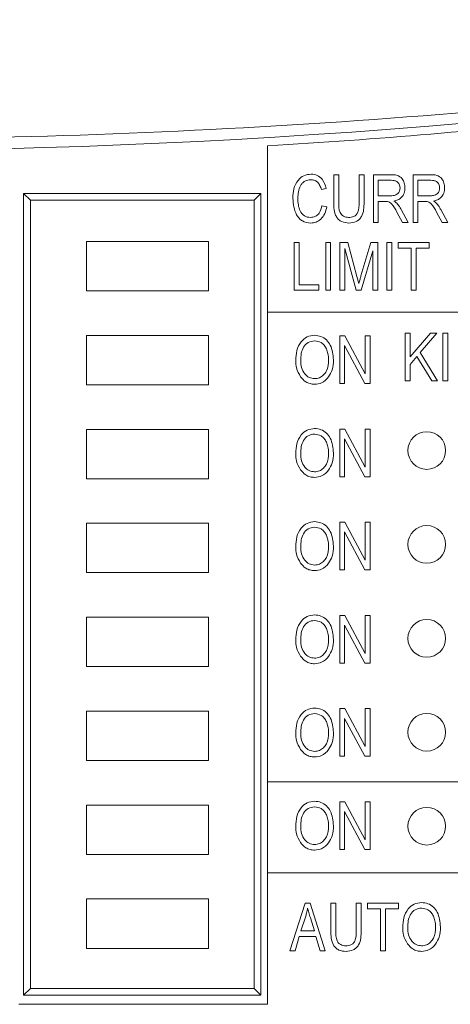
# Model space of a CAD drawing. Header units: inches. Extents: x 2954 to 6480, y 249 to 2776.
# Tile 37 of 105: x 3748 to 3760, y 1400 to 1426. Entities that reach past the tile are written whole.
import ezdxf

# ---------------------------------------------------------------- set-up
doc = ezdxf.new("R2010")
doc.units = ezdxf.units.IN
doc.header["$MEASUREMENT"] = 0
doc.layers.add('PWR_0300HP', color=7, linetype='Continuous')

# ---------------------------------------------------------------- blocks, each defined once
blk = doc.blocks.new('SSW07_FRAME 4')
at = {"lineweight": 9}
for p, q in [((40.5807, 31.7669), (40.5807, 30.8718)), ((40.9368, 31.4641), (40.9368, 31.6119)), ((40.9368, 31.6119), (40.9635, 31.6119)), ((40.9635, 31.6119), (40.9635, 31.4639)), ((41.0735, 31.6119), (41.1002, 31.6119)), ((41.0735, 31.4639), (41.0735, 31.6119)), ((41.1002, 31.6119), (41.1002, 31.4641)), ((41.1503, 31.6119), (41.2446, 31.6119)), ((41.1503, 31.355), (41.1503, 31.6119)), ((41.2465, 31.5819), (41.1769, 31.5819)), ((41.1769, 31.5819), (41.1769, 31.4985)), ((41.3637, 31.355), (41.3637, 31.6119)), ((41.3637, 31.6119), (41.4581, 31.6119)), ((41.4599, 31.5819), (41.3904, 31.5819)), ((41.3904, 31.5819), (41.3904, 31.4985)), ((40.5447, 31.5115), (39.2666, 31.5115)), ((39.2666, 31.5115), (39.2666, 27.1915)), ((39.3033, 31.4749), (39.2666, 31.5115)), ((40.5081, 31.4749), (40.5447, 31.5115)), ((40.5447, 27.1915), (40.5447, 31.5115)), ((40.8968, 31.5385), (40.8701, 31.5318)), ((39.3033, 31.4749), (40.5081, 31.4749)), ((39.3033, 27.2282), (39.3033, 31.4749)), ((40.5081, 31.4749), (40.5081, 27.2282)), ((41.1769, 31.4985), (41.2395, 31.4985)), ((41.211, 31.4685), (41.1769, 31.4685)), ((41.1769, 31.4685), (41.1769, 31.355)), ((41.3904, 31.4985), (41.453, 31.4985)), ((41.4244, 31.4685), (41.3904, 31.4685)), ((41.3904, 31.4685), (41.3904, 31.355)), ((40.8734, 31.4451), (40.9001, 31.4384)), ((41.3067, 31.355), (41.2771, 31.41)), ((41.2995, 31.4252), (41.337, 31.355)), ((41.5202, 31.355), (41.4905, 31.41)), ((41.5129, 31.4252), (41.5505, 31.355)), ((41.1769, 31.355), (41.1503, 31.355)), ((41.337, 31.355), (41.3067, 31.355)), ((41.3904, 31.355), (41.3637, 31.355)), ((41.5505, 31.355), (41.5202, 31.355)), ((40.2615, 31.2521), (39.6055, 31.2521)), ((39.6055, 31.2521), (39.6055, 30.9861)), ((40.2615, 30.9861), (40.2615, 31.2521)), ((40.7233, 30.9894), (40.7233, 31.2462)), ((40.7233, 31.2462), (40.75, 31.2462)), ((40.75, 31.2462), (40.75, 31.0194)), ((40.8934, 31.2462), (40.9201, 31.2462)), ((40.8934, 30.9894), (40.8934, 31.2462)), ((40.9201, 31.2462), (40.9201, 30.9894)), ((40.9701, 30.9894), (40.9701, 31.2462)), ((40.9701, 31.2462), (41.0119, 31.2462)), ((41.0119, 31.2462), (41.0619, 31.0644)), ((41.0835, 31.0675), (41.1358, 31.2462)), ((41.1358, 31.2462), (41.1736, 31.2462)), ((41.1736, 31.2462), (41.1736, 30.9894)), ((41.2236, 30.9894), (41.2236, 31.2462)), ((41.2236, 31.2462), (41.2503, 31.2462)), ((41.2503, 31.2462), (41.2503, 30.9894)), ((41.2837, 31.2162), (41.2837, 31.2462)), ((41.2837, 31.2462), (41.4504, 31.2462)), ((41.4504, 31.2462), (41.4504, 31.2162)), ((41.058, 30.9894), (40.9968, 31.2136)), ((40.9968, 31.2136), (40.9968, 30.9894)), ((41.1469, 31.2014), (41.0853, 30.9894)), ((41.1469, 30.9894), (41.1469, 31.2014)), ((41.3537, 31.2162), (41.2837, 31.2162)), ((41.3537, 30.9894), (41.3537, 31.2162)), ((41.4504, 31.2162), (41.3804, 31.2162)), ((41.3804, 31.2162), (41.3804, 30.9894)), ((41.0619, 31.0644), (41.0719, 31.0264)), ((39.6055, 30.9861), (40.2615, 30.9861)), ((40.8567, 30.9894), (40.7233, 30.9894)), ((40.75, 31.0194), (40.8567, 31.0194)), ((40.8567, 31.0194), (40.8567, 30.9894)), ((40.9201, 30.9894), (40.8934, 30.9894)), ((40.9968, 30.9894), (40.9701, 30.9894)), ((41.0853, 30.9894), (41.058, 30.9894)), ((41.1736, 30.9894), (41.1469, 30.9894)), ((41.2503, 30.9894), (41.2236, 30.9894)), ((41.3804, 30.9894), (41.3537, 30.9894)), ((40.5807, 30.8718), (42.337, 30.8718)), ((40.5807, 28.3412), (40.5807, 30.8718)), ((40.2615, 30.7461), (39.6055, 30.7461)), ((39.6055, 30.7461), (39.6055, 30.4801)), ((40.2615, 30.4801), (40.2615, 30.7461)), ((40.9689, 30.7434), (40.9973, 30.7434)), ((40.9689, 30.4866), (40.9689, 30.7434)), ((40.9973, 30.7434), (41.1057, 30.5387)), ((41.1057, 30.7434), (41.1323, 30.7434)), ((41.1057, 30.5387), (41.1057, 30.7434)), ((41.1323, 30.7434), (41.1323, 30.4866)), ((41.3217, 30.5012), (41.3217, 30.758)), ((41.3217, 30.758), (41.3484, 30.758)), ((41.3484, 30.758), (41.3484, 30.6301)), ((41.3484, 30.6301), (41.4573, 30.758)), ((41.4913, 30.758), (41.4026, 30.6538)), ((41.4573, 30.758), (41.4913, 30.758)), ((41.5252, 30.5012), (41.5252, 30.758)), ((41.5252, 30.758), (41.5518, 30.758)), ((41.5518, 30.758), (41.5518, 30.5012)), ((41.1038, 30.4866), (40.9956, 30.6911)), ((40.9956, 30.6911), (40.9956, 30.4866)), ((41.3846, 30.6328), (41.3484, 30.5902)), ((41.4645, 30.5012), (41.3846, 30.6328)), ((41.4026, 30.6538), (41.4951, 30.5012)), ((41.3484, 30.5902), (41.3484, 30.5012)), ((41.3484, 30.5012), (41.3217, 30.5012)), ((41.4951, 30.5012), (41.4645, 30.5012)), ((41.5518, 30.5012), (41.5252, 30.5012)), ((39.6055, 30.4801), (40.2615, 30.4801)), ((40.9956, 30.4866), (40.9689, 30.4866)), ((41.1323, 30.4866), (41.1038, 30.4866)), ((40.2615, 30.2401), (39.6055, 30.2401)), ((39.6055, 30.2401), (39.6055, 29.9741)), ((40.2615, 29.9741), (40.2615, 30.2401)), ((40.9689, 29.9846), (40.9689, 30.2414)), ((40.9689, 30.2414), (40.9973, 30.2414)), ((40.9973, 30.2414), (41.1057, 30.0367)), ((41.1057, 30.0367), (41.1057, 30.2414)), ((41.1057, 30.2414), (41.1323, 30.2414)), ((41.1323, 30.2414), (41.1323, 29.9846)), ((41.1038, 29.9846), (40.9956, 30.1891)), ((40.9956, 30.1891), (40.9956, 29.9846)), ((39.6055, 29.9741), (40.2615, 29.9741)), ((40.9956, 29.9846), (40.9689, 29.9846)), ((41.1323, 29.9846), (41.1038, 29.9846)), ((40.2615, 29.7341), (39.6055, 29.7341)), ((39.6055, 29.7341), (39.6055, 29.4681)), ((40.2615, 29.4681), (40.2615, 29.7341)), ((40.9689, 29.4826), (40.9689, 29.7394)), ((40.9689, 29.7394), (40.9973, 29.7394)), ((40.9973, 29.7394), (41.1057, 29.5347)), ((41.1057, 29.5347), (41.1057, 29.7394)), ((41.1057, 29.7394), (41.1323, 29.7394)), ((41.1323, 29.7394), (41.1323, 29.4826)), ((41.1038, 29.4826), (40.9956, 29.6871)), ((40.9956, 29.6871), (40.9956, 29.4826)), ((39.6055, 29.4681), (40.2615, 29.4681)), ((40.9956, 29.4826), (40.9689, 29.4826)), ((41.1323, 29.4826), (41.1038, 29.4826)), ((40.2615, 29.2281), (39.6055, 29.2281)), ((39.6055, 29.2281), (39.6055, 28.9621)), ((40.2615, 28.9621), (40.2615, 29.2281)), ((40.9689, 28.9806), (40.9689, 29.2374)), ((40.9689, 29.2374), (40.9973, 29.2374)), ((40.9973, 29.2374), (41.1057, 29.0327)), ((41.1057, 29.2374), (41.1323, 29.2374)), ((41.1057, 29.0327), (41.1057, 29.2374)), ((41.1323, 29.2374), (41.1323, 28.9806)), ((41.1038, 28.9806), (40.9956, 29.1851)), ((40.9956, 29.1851), (40.9956, 28.9806)), ((40.9956, 28.9806), (40.9689, 28.9806)), ((41.1323, 28.9806), (41.1038, 28.9806)), ((39.6055, 28.9621), (40.2615, 28.9621)), ((40.2615, 28.7221), (39.6055, 28.7221)), ((39.6055, 28.7221), (39.6055, 28.4561)), ((40.2615, 28.4561), (40.2615, 28.7221)), ((40.9689, 28.4786), (40.9689, 28.7354)), ((40.9689, 28.7354), (40.9973, 28.7354)), ((40.9973, 28.7354), (41.1057, 28.5307)), ((41.1057, 28.5307), (41.1057, 28.7354)), ((41.1057, 28.7354), (41.1323, 28.7354)), ((41.1323, 28.7354), (41.1323, 28.4786)), ((41.1038, 28.4786), (40.9956, 28.6831)), ((40.9956, 28.6831), (40.9956, 28.4786)), ((39.6055, 28.4561), (40.2615, 28.4561)), ((40.9956, 28.4786), (40.9689, 28.4786)), ((41.1323, 28.4786), (41.1038, 28.4786)), ((42.1318, 28.3412), (40.5807, 28.3412)), ((40.5807, 28.3412), (40.5807, 27.8512)), ((40.9689, 27.9766), (40.9689, 28.2334)), ((40.9689, 28.2334), (40.9973, 28.2334)), ((40.9973, 28.2334), (41.1057, 28.0287)), ((41.1057, 28.0287), (41.1057, 28.2334)), ((41.1057, 28.2334), (41.1323, 28.2334)), ((41.1323, 28.2334), (41.1323, 27.9766)), ((40.2615, 28.2161), (39.6055, 28.2161)), ((39.6055, 28.2161), (39.6055, 27.9501)), ((40.2615, 27.9501), (40.2615, 28.2161)), ((41.1038, 27.9766), (40.9956, 28.1811)), ((40.9956, 28.1811), (40.9956, 27.9766)), ((40.9956, 27.9766), (40.9689, 27.9766)), ((41.1323, 27.9766), (41.1038, 27.9766)), ((39.6055, 27.9501), (40.2615, 27.9501)), ((40.5807, 27.8512), (44.6221, 27.8512)), ((40.5807, 27.1426), (40.5807, 27.8512)), ((40.2615, 27.7101), (39.6055, 27.7101)), ((39.6055, 27.7101), (39.6055, 27.4441)), ((40.2615, 27.4441), (40.2615, 27.7101)), ((40.7012, 27.4309), (40.7833, 27.6877)), ((40.7833, 27.6877), (40.8093, 27.6877)), ((40.8093, 27.6877), (40.8914, 27.4309)), ((40.9214, 27.5399), (40.9214, 27.6877)), ((40.9214, 27.6877), (40.9481, 27.6877)), ((40.9481, 27.6877), (40.9481, 27.5398)), ((41.0581, 27.5398), (41.0581, 27.6877)), ((41.0581, 27.6877), (41.0848, 27.6877)), ((41.0848, 27.6877), (41.0848, 27.5399)), ((41.1182, 27.6577), (41.1182, 27.6877)), ((41.1182, 27.6877), (41.285, 27.6877)), ((41.1882, 27.6577), (41.1182, 27.6577)), ((41.1882, 27.4309), (41.1882, 27.6577)), ((41.285, 27.6577), (41.2149, 27.6577)), ((41.2149, 27.6577), (41.2149, 27.4309)), ((41.285, 27.6877), (41.285, 27.6577)), ((40.7844, 27.6124), (40.7602, 27.5376)), ((40.8324, 27.5376), (40.8109, 27.6082)), ((40.7602, 27.5376), (40.8324, 27.5376)), ((40.7514, 27.5076), (40.729, 27.4309)), ((40.8412, 27.5076), (40.7514, 27.5076)), ((40.8636, 27.4309), (40.8412, 27.5076)), ((39.6055, 27.4441), (40.2615, 27.4441)), ((40.729, 27.4309), (40.7012, 27.4309)), ((40.8914, 27.4309), (40.8636, 27.4309)), ((41.2149, 27.4309), (41.1882, 27.4309)), ((39.3033, 27.2282), (39.2666, 27.1915)), ((40.5081, 27.2282), (39.3033, 27.2282)), ((40.5081, 27.2282), (40.5447, 27.1915)), ((39.2666, 27.1915), (40.5447, 27.1915)), ((39.2407, 27.1426), (40.5807, 27.1426))]:
    blk.add_line(p, q, dxfattribs=at)
for centre in [(41.4379, 30.1261), (41.4379, 29.6201), (41.4379, 29.1141), (41.4379, 28.6081), (41.4379, 28.1021)]:
    blk.add_circle(centre, 0.1015, dxfattribs=at)
for centre, radius, start, end in [((38.1775, 71.802), 40.062, 259.21874, 278.25917), ((38.1053, 71.8517), 40.1611, 273.53376, 276.04834)]:
    blk.add_arc(centre, radius, start, end, dxfattribs=at)
for points, knots in [([(30.8827, 32.4511), (31.7798, 32.3078), (33.5738, 32.0212), (36.3347, 31.8139), (39.1315, 31.7803), (41.6007, 31.924), (43.7086, 32.1581), (44.8708, 32.3514), (45.4527, 32.4481)], [0, 0, 0, 0, 0.186764, 0.373521, 0.565573, 0.757627, 0.878644, 1, 1, 1, 1]), ([(40.7166, 31.4852), (40.7175, 31.5023), (40.7193, 31.5364), (40.7398, 31.5806), (40.7745, 31.6103), (40.8014, 31.6136), (40.8148, 31.6152)], [0, 0, 0, 0, 0.281043, 0.560862, 0.780441, 1, 1, 1, 1]), ([(40.8148, 31.6152), (40.8263, 31.6139), (40.8491, 31.6113), (40.8823, 31.584), (40.8913, 31.5558), (40.8968, 31.5385)], [0, 0, 0, 0, 0.280103, 0.56019, 1, 1, 1, 1]), ([(40.8137, 31.5852), (40.8021, 31.5838), (40.7846, 31.5816), (40.7668, 31.5664), (40.747, 31.538), (40.745, 31.5086), (40.7433, 31.4852)], [0, 0, 0, 0, 0.249465, 0.375132, 0.500955, 1, 1, 1, 1]), ([(40.8701, 31.5318), (40.8678, 31.5394), (40.8631, 31.5544), (40.8502, 31.5727), (40.8324, 31.5837), (40.82, 31.5847), (40.8137, 31.5852)], [0, 0, 0, 0, 0.280768, 0.560434, 0.780015, 1, 1, 1, 1]), ([(41.2446, 31.6119), (41.2559, 31.6119), (41.2782, 31.6118), (41.3057, 31.5937), (41.3185, 31.5673), (41.3197, 31.5499), (41.3204, 31.5411)], [0, 0, 0, 0, 0.281486, 0.558263, 0.778927, 1, 1, 1, 1]), ([(41.2937, 31.5409), (41.2931, 31.5476), (41.2918, 31.561), (41.2784, 31.5755), (41.2621, 31.5812), (41.2517, 31.5816), (41.2465, 31.5819)], [0, 0, 0, 0, 0.279825, 0.558114, 0.778722, 1, 1, 1, 1]), ([(41.4581, 31.6119), (41.4693, 31.6119), (41.4917, 31.6118), (41.5192, 31.5937), (41.532, 31.5673), (41.5332, 31.5499), (41.5338, 31.5411)], [0, 0, 0, 0, 0.281486, 0.558263, 0.778927, 1, 1, 1, 1]), ([(41.5072, 31.5409), (41.5065, 31.5476), (41.5053, 31.561), (41.4919, 31.5755), (41.4756, 31.5812), (41.4652, 31.5816), (41.4599, 31.5819)], [0, 0, 0, 0, 0.279825, 0.558115, 0.778743, 1, 1, 1, 1]), ([(41.2395, 31.4985), (41.2469, 31.4986), (41.2615, 31.4988), (41.281, 31.5074), (41.2921, 31.5236), (41.2931, 31.5352), (41.2937, 31.5409)], [0, 0, 0, 0, 0.281448, 0.559848, 0.779717, 1, 1, 1, 1]), ([(41.3204, 31.5411), (41.3197, 31.5315), (41.3183, 31.5123), (41.3034, 31.4888), (41.2824, 31.4751), (41.2677, 31.4718), (41.2603, 31.4701)], [0, 0, 0, 0, 0.280225, 0.559211, 0.779333, 1, 1, 1, 1]), ([(41.453, 31.4985), (41.4604, 31.4986), (41.475, 31.4988), (41.4944, 31.5074), (41.5056, 31.5236), (41.5066, 31.5352), (41.5072, 31.5409)], [0, 0, 0, 0, 0.281448, 0.559848, 0.779717, 1, 1, 1, 1]), ([(41.5338, 31.5411), (41.5332, 31.5315), (41.5318, 31.5123), (41.5169, 31.4888), (41.4959, 31.4751), (41.4812, 31.4718), (41.4738, 31.4701)], [0, 0, 0, 0, 0.280225, 0.559212, 0.779346, 1, 1, 1, 1]), ([(40.8124, 31.3517), (40.7968, 31.3535), (40.7734, 31.3563), (40.7495, 31.3766), (40.7232, 31.4147), (40.7196, 31.4539), (40.7166, 31.4852)], [0, 0, 0, 0, 0.249368, 0.375016, 0.500921, 1, 1, 1, 1]), ([(40.7433, 31.4852), (40.7444, 31.4615), (40.746, 31.4259), (40.7728, 31.393), (40.7942, 31.3829), (40.8058, 31.3821), (40.8116, 31.3817)], [0, 0, 0, 0, 0.4995, 0.748862, 0.874362, 1, 1, 1, 1]), ([(41.0189, 31.3517), (41.0054, 31.3528), (40.9851, 31.3545), (40.9624, 31.3694), (40.938, 31.4018), (40.9373, 31.4364), (40.9368, 31.4641)], [0, 0, 0, 0, 0.25, 0.375506, 0.500953, 1, 1, 1, 1]), ([(40.9635, 31.4639), (40.9632, 31.4445), (40.9628, 31.4203), (40.978, 31.3962), (40.9931, 31.3843), (41.0073, 31.3827), (41.0168, 31.3817)], [0, 0, 0, 0, 0.499928, 0.625407, 0.750808, 1, 1, 1, 1]), ([(41.0168, 31.3817), (41.0266, 31.3824), (41.0412, 31.3834), (41.0578, 31.3944), (41.0736, 31.4192), (41.0736, 31.444), (41.0735, 31.4639)], [0, 0, 0, 0, 0.249755, 0.37497, 0.500124, 1, 1, 1, 1]), ([(41.1002, 31.4641), (41.0997, 31.4365), (41.0991, 31.4021), (41.0744, 31.3704), (41.0524, 31.3548), (41.0323, 31.3529), (41.0189, 31.3517)], [0, 0, 0, 0, 0.498953, 0.624528, 0.750127, 1, 1, 1, 1]), ([(41.2771, 31.41), (41.2693, 31.426), (41.2584, 31.4483), (41.2322, 31.4681), (41.218, 31.4683), (41.211, 31.4685)], [0, 0, 0, 0, 0.5609501, 0.7797506, 1, 1, 1, 1]), ([(41.2603, 31.4701), (41.2637, 31.4682), (41.2698, 31.4649), (41.2749, 31.4602), (41.2771, 31.4581)], [0, 0, 0, 0, 0.560162, 1, 1, 1, 1]), ([(41.2771, 31.4581), (41.2818, 31.4523), (41.2901, 31.4419), (41.2966, 31.4303), (41.2995, 31.4252)], [0, 0, 0, 0, 0.55997, 1, 1, 1, 1]), ([(41.4905, 31.41), (41.4827, 31.426), (41.4719, 31.4483), (41.4456, 31.4681), (41.4315, 31.4683), (41.4244, 31.4685)], [0, 0, 0, 0, 0.5609501, 0.7797506, 1, 1, 1, 1]), ([(41.4738, 31.4701), (41.4772, 31.4682), (41.4832, 31.4649), (41.4883, 31.4602), (41.4906, 31.4581)], [0, 0, 0, 0, 0.560162, 1, 1, 1, 1]), ([(41.4906, 31.4581), (41.4952, 31.4523), (41.5036, 31.4419), (41.5101, 31.4303), (41.5129, 31.4252)], [0, 0, 0, 0, 0.559981, 1, 1, 1, 1]), ([(40.8116, 31.3817), (40.8207, 31.3829), (40.8388, 31.3853), (40.8641, 31.4083), (40.8699, 31.4311), (40.8734, 31.4451)], [0, 0, 0, 0, 0.2797795, 0.559849, 1, 1, 1, 1]), ([(40.9001, 31.4384), (40.8969, 31.4262), (40.8907, 31.4018), (40.8703, 31.3722), (40.8422, 31.3543), (40.8224, 31.3526), (40.8124, 31.3517)], [0, 0, 0, 0, 0.280751, 0.560285, 0.780035, 1, 1, 1, 1]), ([(41.0719, 31.0264), (41.074, 31.0341), (41.0778, 31.0478), (41.0817, 31.0615), (41.0835, 31.0675)], [0, 0, 0, 0, 0.55998, 1, 1, 1, 1]), ([(40.7321, 30.6116), (40.7329, 30.6294), (40.7346, 30.6649), (40.7561, 30.7107), (40.792, 30.7416), (40.82, 30.7451), (40.834, 30.7468)], [0, 0, 0, 0, 0.281104, 0.560665, 0.78048, 1, 1, 1, 1]), ([(40.8342, 30.7168), (40.822, 30.715), (40.7975, 30.7116), (40.7622, 30.6734), (40.7601, 30.6361), (40.7588, 30.6112)], [0, 0, 0, 0, 0.249833, 0.500078, 1, 1, 1, 1]), ([(40.834, 30.7468), (40.8456, 30.7456), (40.8688, 30.7431), (40.8985, 30.7231), (40.9292, 30.682), (40.9329, 30.6425), (40.9356, 30.6148)], [0, 0, 0, 0, 0.18697, 0.373999, 0.561254, 1, 1, 1, 1]), ([(40.8977, 30.6736), (40.8941, 30.6803), (40.8868, 30.6936), (40.8655, 30.7117), (40.8461, 30.7148), (40.8342, 30.7168)], [0, 0, 0, 0, 0.281031, 0.562046, 1, 1, 1, 1]), ([(40.9089, 30.6156), (40.9084, 30.6267), (40.9076, 30.6467), (40.9007, 30.6654), (40.8977, 30.6736)], [0, 0, 0, 0, 0.55994, 1, 1, 1, 1]), ([(40.7581, 30.5236), (40.7495, 30.539), (40.7341, 30.5665), (40.7327, 30.5978), (40.7321, 30.6116)], [0, 0, 0, 0, 0.559105, 1, 1, 1, 1]), ([(40.7588, 30.6112), (40.7594, 30.5983), (40.7607, 30.5725), (40.7771, 30.5396), (40.8031, 30.5172), (40.8235, 30.5146), (40.8336, 30.5133)], [0, 0, 0, 0, 0.280997, 0.560485, 0.780465, 1, 1, 1, 1]), ([(40.8336, 30.5133), (40.8425, 30.5142), (40.8604, 30.516), (40.8826, 30.5321), (40.9057, 30.5638), (40.9075, 30.5942), (40.9089, 30.6156)], [0, 0, 0, 0, 0.186804, 0.373627, 0.560759, 1, 1, 1, 1]), ([(40.9356, 30.6148), (40.9347, 30.5963), (40.9332, 30.5634), (40.9167, 30.535), (40.9094, 30.5225)], [0, 0, 0, 0, 0.560282, 1, 1, 1, 1]), ([(40.8338, 30.4833), (40.8255, 30.4838), (40.8088, 30.485), (40.7808, 30.4971), (40.7667, 30.5135), (40.7581, 30.5236)], [0, 0, 0, 0, 0.280497, 0.560767, 1, 1, 1, 1]), ([(40.9094, 30.5225), (40.8978, 30.51), (40.8771, 30.4876), (40.8471, 30.4846), (40.8338, 30.4833)], [0, 0, 0, 0, 0.559065, 1, 1, 1, 1]), ([(40.7321, 30.1096), (40.7329, 30.1274), (40.7346, 30.1629), (40.7561, 30.2087), (40.792, 30.2396), (40.82, 30.2431), (40.834, 30.2448)], [0, 0, 0, 0, 0.281105, 0.56066, 0.78048, 1, 1, 1, 1]), ([(40.834, 30.2448), (40.8456, 30.2436), (40.8688, 30.2411), (40.8985, 30.2211), (40.9292, 30.18), (40.9329, 30.1405), (40.9356, 30.1128)], [0, 0, 0, 0, 0.186968, 0.373996, 0.561256, 1, 1, 1, 1]), ([(40.8342, 30.2148), (40.822, 30.213), (40.7975, 30.2096), (40.7622, 30.1714), (40.7601, 30.1341), (40.7588, 30.1092)], [0, 0, 0, 0, 0.24983, 0.500073, 1, 1, 1, 1]), ([(40.8977, 30.1716), (40.8941, 30.1783), (40.8868, 30.1916), (40.8655, 30.2096), (40.8461, 30.2128), (40.8342, 30.2148)], [0, 0, 0, 0, 0.281044, 0.562044, 1, 1, 1, 1]), ([(40.9089, 30.1136), (40.9084, 30.1247), (40.9076, 30.1447), (40.9007, 30.1634), (40.8977, 30.1716)], [0, 0, 0, 0, 0.55994, 1, 1, 1, 1]), ([(40.7581, 30.0216), (40.7495, 30.037), (40.7341, 30.0645), (40.7327, 30.0958), (40.7321, 30.1096)], [0, 0, 0, 0, 0.559096, 1, 1, 1, 1]), ([(40.7588, 30.1092), (40.7594, 30.0963), (40.7607, 30.0705), (40.7771, 30.0376), (40.8031, 30.0152), (40.8235, 30.0126), (40.8336, 30.0113)], [0, 0, 0, 0, 0.280987, 0.560476, 0.780464, 1, 1, 1, 1]), ([(40.8336, 30.0113), (40.8425, 30.0122), (40.8604, 30.014), (40.8826, 30.0301), (40.9057, 30.0618), (40.9075, 30.0922), (40.9089, 30.1136)], [0, 0, 0, 0, 0.186804, 0.373634, 0.560758, 1, 1, 1, 1]), ([(40.9356, 30.1128), (40.9347, 30.0943), (40.9332, 30.0614), (40.9167, 30.033), (40.9094, 30.0205)], [0, 0, 0, 0, 0.5602897, 1, 1, 1, 1]), ([(40.8338, 29.9813), (40.8255, 29.9818), (40.8088, 29.983), (40.7808, 29.9951), (40.7667, 30.0115), (40.7581, 30.0216)], [0, 0, 0, 0, 0.280499, 0.560777, 1, 1, 1, 1]), ([(40.9094, 30.0205), (40.8978, 30.008), (40.8771, 29.9856), (40.8471, 29.9826), (40.8338, 29.9813)], [0, 0, 0, 0, 0.559063, 1, 1, 1, 1]), ([(40.7321, 29.6076), (40.7329, 29.6254), (40.7346, 29.6609), (40.7561, 29.7067), (40.792, 29.7376), (40.82, 29.7411), (40.834, 29.7428)], [0, 0, 0, 0, 0.281104, 0.560665, 0.78048, 1, 1, 1, 1]), ([(40.8342, 29.7128), (40.822, 29.711), (40.7975, 29.7076), (40.7622, 29.6694), (40.7601, 29.6321), (40.7588, 29.6072)], [0, 0, 0, 0, 0.249833, 0.500078, 1, 1, 1, 1]), ([(40.834, 29.7428), (40.8456, 29.7416), (40.8688, 29.7391), (40.8985, 29.7191), (40.9292, 29.678), (40.9329, 29.6385), (40.9356, 29.6108)], [0, 0, 0, 0, 0.18697, 0.373999, 0.561254, 1, 1, 1, 1]), ([(40.8977, 29.6696), (40.8941, 29.6763), (40.8868, 29.6896), (40.8655, 29.7077), (40.8461, 29.7108), (40.8342, 29.7128)], [0, 0, 0, 0, 0.281031, 0.562046, 1, 1, 1, 1]), ([(40.9089, 29.6116), (40.9084, 29.6227), (40.9076, 29.6427), (40.9007, 29.6614), (40.8977, 29.6696)], [0, 0, 0, 0, 0.55994, 1, 1, 1, 1]), ([(40.7581, 29.5196), (40.7495, 29.535), (40.7341, 29.5625), (40.7327, 29.5938), (40.7321, 29.6076)], [0, 0, 0, 0, 0.559105, 1, 1, 1, 1]), ([(40.7588, 29.6072), (40.7594, 29.5943), (40.7607, 29.5685), (40.7771, 29.5356), (40.8031, 29.5132), (40.8235, 29.5106), (40.8336, 29.5093)], [0, 0, 0, 0, 0.280997, 0.560485, 0.780465, 1, 1, 1, 1]), ([(40.8336, 29.5093), (40.8425, 29.5102), (40.8604, 29.512), (40.8826, 29.5281), (40.9057, 29.5598), (40.9075, 29.5902), (40.9089, 29.6116)], [0, 0, 0, 0, 0.186804, 0.373627, 0.560759, 1, 1, 1, 1]), ([(40.9356, 29.6108), (40.9347, 29.5923), (40.9332, 29.5594), (40.9167, 29.531), (40.9094, 29.5185)], [0, 0, 0, 0, 0.560282, 1, 1, 1, 1]), ([(40.8338, 29.4793), (40.8255, 29.4798), (40.8088, 29.481), (40.7808, 29.4931), (40.7667, 29.5095), (40.7581, 29.5196)], [0, 0, 0, 0, 0.280497, 0.560767, 1, 1, 1, 1]), ([(40.9094, 29.5185), (40.8978, 29.506), (40.8771, 29.4836), (40.8471, 29.4806), (40.8338, 29.4793)], [0, 0, 0, 0, 0.559065, 1, 1, 1, 1]), ([(40.7321, 29.1056), (40.7329, 29.1234), (40.7346, 29.1589), (40.7561, 29.2047), (40.792, 29.2356), (40.82, 29.2391), (40.834, 29.2408)], [0, 0, 0, 0, 0.281105, 0.56066, 0.78048, 1, 1, 1, 1]), ([(40.834, 29.2408), (40.8456, 29.2396), (40.8688, 29.2371), (40.8985, 29.2171), (40.9292, 29.176), (40.9329, 29.1365), (40.9356, 29.1088)], [0, 0, 0, 0, 0.186968, 0.373996, 0.561256, 1, 1, 1, 1]), ([(40.8342, 29.2108), (40.822, 29.209), (40.7975, 29.2056), (40.7622, 29.1674), (40.7601, 29.1301), (40.7588, 29.1052)], [0, 0, 0, 0, 0.24983, 0.500073, 1, 1, 1, 1]), ([(40.8977, 29.1676), (40.8941, 29.1743), (40.8868, 29.1876), (40.8655, 29.2056), (40.8461, 29.2088), (40.8342, 29.2108)], [0, 0, 0, 0, 0.281044, 0.562044, 1, 1, 1, 1]), ([(40.9089, 29.1096), (40.9084, 29.1207), (40.9076, 29.1407), (40.9007, 29.1594), (40.8977, 29.1676)], [0, 0, 0, 0, 0.55994, 1, 1, 1, 1]), ([(40.7581, 29.0176), (40.7495, 29.033), (40.7341, 29.0605), (40.7327, 29.0918), (40.7321, 29.1056)], [0, 0, 0, 0, 0.559096, 1, 1, 1, 1]), ([(40.7588, 29.1052), (40.7594, 29.0923), (40.7607, 29.0665), (40.7771, 29.0336), (40.8031, 29.0112), (40.8235, 29.0086), (40.8336, 29.0073)], [0, 0, 0, 0, 0.280987, 0.560476, 0.780464, 1, 1, 1, 1]), ([(40.8336, 29.0073), (40.8425, 29.0082), (40.8604, 29.01), (40.8826, 29.0261), (40.9057, 29.0578), (40.9075, 29.0882), (40.9089, 29.1096)], [0, 0, 0, 0, 0.186804, 0.373634, 0.560758, 1, 1, 1, 1]), ([(40.9356, 29.1088), (40.9347, 29.0903), (40.9332, 29.0574), (40.9167, 29.029), (40.9094, 29.0165)], [0, 0, 0, 0, 0.5602897, 1, 1, 1, 1]), ([(40.8338, 28.9773), (40.8255, 28.9778), (40.8088, 28.979), (40.7808, 28.9911), (40.7667, 29.0075), (40.7581, 29.0176)], [0, 0, 0, 0, 0.280499, 0.560777, 1, 1, 1, 1]), ([(40.9094, 29.0165), (40.8978, 29.004), (40.8771, 28.9816), (40.8471, 28.9786), (40.8338, 28.9773)], [0, 0, 0, 0, 0.559063, 1, 1, 1, 1]), ([(40.7321, 28.6036), (40.7329, 28.6214), (40.7346, 28.6569), (40.7561, 28.7027), (40.792, 28.7336), (40.82, 28.7371), (40.834, 28.7388)], [0, 0, 0, 0, 0.281104, 0.560665, 0.78048, 1, 1, 1, 1]), ([(40.8342, 28.7088), (40.822, 28.707), (40.7975, 28.7036), (40.7622, 28.6654), (40.7601, 28.6281), (40.7588, 28.6032)], [0, 0, 0, 0, 0.249833, 0.500078, 1, 1, 1, 1]), ([(40.834, 28.7388), (40.8456, 28.7376), (40.8688, 28.7351), (40.8985, 28.7151), (40.9292, 28.674), (40.9329, 28.6345), (40.9356, 28.6068)], [0, 0, 0, 0, 0.18697, 0.373999, 0.561254, 1, 1, 1, 1]), ([(40.8977, 28.6656), (40.8941, 28.6723), (40.8868, 28.6856), (40.8655, 28.7037), (40.8461, 28.7068), (40.8342, 28.7088)], [0, 0, 0, 0, 0.281031, 0.562046, 1, 1, 1, 1]), ([(40.9089, 28.6076), (40.9084, 28.6187), (40.9076, 28.6387), (40.9007, 28.6574), (40.8977, 28.6656)], [0, 0, 0, 0, 0.55994, 1, 1, 1, 1]), ([(40.7581, 28.5156), (40.7495, 28.531), (40.7341, 28.5585), (40.7327, 28.5898), (40.7321, 28.6036)], [0, 0, 0, 0, 0.559105, 1, 1, 1, 1]), ([(40.7588, 28.6032), (40.7594, 28.5903), (40.7607, 28.5645), (40.7771, 28.5316), (40.8031, 28.5092), (40.8235, 28.5066), (40.8336, 28.5053)], [0, 0, 0, 0, 0.280997, 0.560485, 0.780465, 1, 1, 1, 1]), ([(40.8336, 28.5053), (40.8425, 28.5062), (40.8604, 28.508), (40.8826, 28.5241), (40.9057, 28.5558), (40.9075, 28.5862), (40.9089, 28.6076)], [0, 0, 0, 0, 0.186804, 0.373627, 0.560759, 1, 1, 1, 1]), ([(40.9356, 28.6068), (40.9347, 28.5883), (40.9332, 28.5554), (40.9167, 28.527), (40.9094, 28.5145)], [0, 0, 0, 0, 0.560282, 1, 1, 1, 1]), ([(40.8338, 28.4753), (40.8255, 28.4758), (40.8088, 28.477), (40.7808, 28.4891), (40.7667, 28.5055), (40.7581, 28.5156)], [0, 0, 0, 0, 0.280497, 0.560767, 1, 1, 1, 1]), ([(40.9094, 28.5145), (40.8978, 28.502), (40.8771, 28.4796), (40.8471, 28.4766), (40.8338, 28.4753)], [0, 0, 0, 0, 0.559065, 1, 1, 1, 1]), ([(40.7321, 28.1016), (40.7329, 28.1194), (40.7346, 28.1549), (40.7561, 28.2007), (40.792, 28.2316), (40.82, 28.2351), (40.834, 28.2368)], [0, 0, 0, 0, 0.281105, 0.56066, 0.78048, 1, 1, 1, 1]), ([(40.834, 28.2368), (40.8456, 28.2356), (40.8688, 28.2331), (40.8985, 28.2131), (40.9292, 28.172), (40.9329, 28.1325), (40.9356, 28.1048)], [0, 0, 0, 0, 0.186968, 0.373996, 0.561256, 1, 1, 1, 1]), ([(40.8342, 28.2068), (40.822, 28.205), (40.7975, 28.2016), (40.7622, 28.1634), (40.7601, 28.1261), (40.7588, 28.1012)], [0, 0, 0, 0, 0.24983, 0.500073, 1, 1, 1, 1]), ([(40.8977, 28.1636), (40.8941, 28.1703), (40.8868, 28.1836), (40.8655, 28.2016), (40.8461, 28.2048), (40.8342, 28.2068)], [0, 0, 0, 0, 0.281044, 0.562044, 1, 1, 1, 1]), ([(40.9089, 28.1056), (40.9084, 28.1167), (40.9076, 28.1367), (40.9007, 28.1554), (40.8977, 28.1636)], [0, 0, 0, 0, 0.55994, 1, 1, 1, 1]), ([(40.7581, 28.0136), (40.7495, 28.029), (40.7341, 28.0565), (40.7327, 28.0878), (40.7321, 28.1016)], [0, 0, 0, 0, 0.559096, 1, 1, 1, 1]), ([(40.7588, 28.1012), (40.7594, 28.0883), (40.7607, 28.0625), (40.7771, 28.0296), (40.8031, 28.0072), (40.8235, 28.0046), (40.8336, 28.0033)], [0, 0, 0, 0, 0.280987, 0.560476, 0.780464, 1, 1, 1, 1]), ([(40.8336, 28.0033), (40.8425, 28.0042), (40.8604, 28.006), (40.8826, 28.0221), (40.9057, 28.0538), (40.9075, 28.0842), (40.9089, 28.1056)], [0, 0, 0, 0, 0.186804, 0.373634, 0.560758, 1, 1, 1, 1]), ([(40.9356, 28.1048), (40.9347, 28.0863), (40.9332, 28.0534), (40.9167, 28.025), (40.9094, 28.0125)], [0, 0, 0, 0, 0.5602897, 1, 1, 1, 1]), ([(40.8338, 27.9733), (40.8255, 27.9738), (40.8088, 27.975), (40.7808, 27.9871), (40.7667, 28.0035), (40.7581, 28.0136)], [0, 0, 0, 0, 0.280499, 0.560777, 1, 1, 1, 1]), ([(40.9094, 28.0125), (40.8978, 28), (40.8771, 27.9776), (40.8471, 27.9746), (40.8338, 27.9733)], [0, 0, 0, 0, 0.559063, 1, 1, 1, 1]), ([(41.3083, 27.5559), (41.3091, 27.5737), (41.3108, 27.6092), (41.3323, 27.655), (41.3682, 27.6859), (41.3962, 27.6894), (41.4102, 27.6911)], [0, 0, 0, 0, 0.2811028, 0.5606658, 0.7804742, 1, 1, 1, 1]), ([(41.4102, 27.6911), (41.4218, 27.6898), (41.4451, 27.6874), (41.4747, 27.6674), (41.5054, 27.6263), (41.5091, 27.5868), (41.5118, 27.5591)], [0, 0, 0, 0, 0.1869604, 0.3739956, 0.561257, 1, 1, 1, 1]), ([(40.7963, 27.661), (40.7945, 27.6518), (40.7913, 27.6354), (40.7865, 27.6194), (40.7844, 27.6124)], [0, 0, 0, 0, 0.559984, 1, 1, 1, 1]), ([(40.8109, 27.6082), (40.8079, 27.618), (40.8027, 27.6355), (40.7982, 27.6532), (40.7963, 27.661)], [0, 0, 0, 0, 0.559997, 1, 1, 1, 1]), ([(41.4104, 27.661), (41.3982, 27.6593), (41.3737, 27.6559), (41.3384, 27.6177), (41.3363, 27.5804), (41.335, 27.5555)], [0, 0, 0, 0, 0.2498385, 0.5000791, 1, 1, 1, 1]), ([(41.4739, 27.6179), (41.4703, 27.6246), (41.463, 27.6379), (41.4417, 27.6559), (41.4223, 27.6591), (41.4104, 27.661)], [0, 0, 0, 0, 0.281049, 0.562055, 1, 1, 1, 1]), ([(41.4851, 27.5598), (41.4846, 27.571), (41.4838, 27.591), (41.477, 27.6097), (41.4739, 27.6179)], [0, 0, 0, 0, 0.559941, 1, 1, 1, 1]), ([(41.0035, 27.4276), (40.99, 27.4287), (40.9697, 27.4303), (40.947, 27.4452), (40.9226, 27.4777), (40.9219, 27.5123), (40.9214, 27.5399)], [0, 0, 0, 0, 0.250009, 0.3755071, 0.5009539, 1, 1, 1, 1]), ([(40.9481, 27.5398), (40.9478, 27.5204), (40.9474, 27.4962), (40.9626, 27.4721), (40.9777, 27.4601), (40.9919, 27.4586), (41.0014, 27.4576)], [0, 0, 0, 0, 0.499928, 0.625407, 0.750808, 1, 1, 1, 1]), ([(41.0014, 27.4576), (41.0112, 27.4583), (41.0258, 27.4593), (41.0424, 27.4703), (41.0582, 27.4951), (41.0582, 27.5199), (41.0581, 27.5398)], [0, 0, 0, 0, 0.249742, 0.374968, 0.500123, 1, 1, 1, 1]), ([(41.0848, 27.5399), (41.0843, 27.5124), (41.0837, 27.4779), (41.059, 27.4463), (41.037, 27.4306), (41.0169, 27.4288), (41.0035, 27.4276)], [0, 0, 0, 0, 0.498953, 0.624528, 0.750127, 1, 1, 1, 1]), ([(41.3343, 27.4679), (41.3257, 27.4832), (41.3104, 27.5108), (41.3089, 27.5421), (41.3083, 27.5559)], [0, 0, 0, 0, 0.559097, 1, 1, 1, 1]), ([(41.335, 27.5555), (41.3356, 27.5426), (41.337, 27.5168), (41.3533, 27.4839), (41.3794, 27.4615), (41.3997, 27.4589), (41.4098, 27.4576)], [0, 0, 0, 0, 0.280989, 0.560475, 0.780473, 1, 1, 1, 1]), ([(41.4098, 27.4576), (41.4187, 27.4585), (41.4366, 27.4603), (41.4588, 27.4764), (41.4819, 27.508), (41.4838, 27.5385), (41.4851, 27.5598)], [0, 0, 0, 0, 0.186803, 0.373641, 0.560758, 1, 1, 1, 1]), ([(41.5118, 27.5591), (41.5109, 27.5406), (41.5094, 27.5076), (41.4929, 27.4793), (41.4856, 27.4668)], [0, 0, 0, 0, 0.5602888, 1, 1, 1, 1]), ([(41.41, 27.4276), (41.4017, 27.4281), (41.385, 27.4293), (41.357, 27.4414), (41.3429, 27.4578), (41.3343, 27.4679)], [0, 0, 0, 0, 0.280494, 0.560783, 1, 1, 1, 1]), ([(41.4856, 27.4668), (41.474, 27.4543), (41.4533, 27.4319), (41.4233, 27.4289), (41.41, 27.4276)], [0, 0, 0, 0, 0.559063, 1, 1, 1, 1])]:
    blk.add_open_spline(points, degree=3, knots=knots, dxfattribs=at)

msp = doc.modelspace()

# ---------------------------------------------------------------- block references
at = {"layer": 'PWR_0300HP', "xscale": 5, "yscale": 5, "zscale": 5}
msp.add_blockref('SSW07_FRAME 4', (3551.769, 1264.246), dxfattribs=at)

doc.saveas('drawing.dxf')
